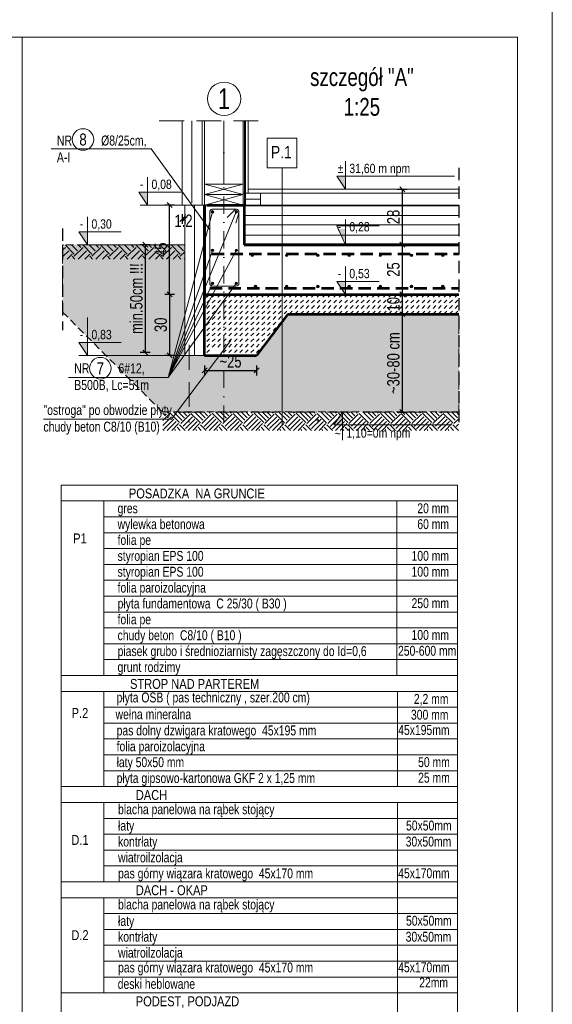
# Model space of a CAD drawing. Header units: inches. Extents: x 53031 to 98566, y -51777 to -15616.
# Tile 39 of 45: x 56878 to 57416, y -18798 to -17805. Entities that reach past the tile are written whole.
import ezdxf
from ezdxf.enums import TextEntityAlignment as Align

# ---------------------------------------------------------------- set-up
doc = ezdxf.new("R2010")
doc.units = ezdxf.units.IN
doc.header["$MEASUREMENT"] = 0
for name, pattern in [('DASHDOT', [1, 0.5, -0.25, 0, -0.25]), ('DASHED', [0.75, 0.5, -0.25]), ('HIDDEN', [0.375, 0.25, -0.125])]:
    doc.linetypes.add(name, pattern=pattern)
doc.layers.get('0').update_dxf_attribs({"lineweight": 0})
doc.layers.get('Defpoints').update_dxf_attribs({"lineweight": 0})
for name, color, linetype, lineweight in [('A--tabelka rysunku', 7, 'Continuous', 0), ('A--tabelka-opisy scian', 7, 'Continuous', 0), ('p--przekrój-drew', 3, 'Continuous', 20)]:
    doc.layers.add(name, color=color, linetype=linetype, lineweight=lineweight)
doc.styles.add('1-50', font='arial.ttf', dxfattribs={"width": 0.75, "height": 12.5})
doc.styles.add('1. Simplex', font='arial.ttf', dxfattribs={"width": 0.75})
doc.styles.add('Arial', font='arial.ttf', dxfattribs={"width": 0.75})
doc.styles.get("Standard").update_dxf_attribs({"font": 'arial.ttf', "width": 0.75})
doc.styles.add('STYL-1', font='arial.ttf', dxfattribs={"width": 0.75})
doc.linetypes.add('BATTING', pattern='A,0.0001,-0.1,[134,ltypeshp.shx,S=0.1,R=0,X=-0.1,Y=0],-0.2,[134,ltypeshp.shx,S=0.1,R=180,X=0.1,Y=0],-0.1', length=0.4001)
doc.linetypes.add('LINIA17', pattern='A,1e-05,[146,RODZLIN.shx,S=0.03819,R=0,X=0,Y=-0.13482],-1.52796', length=1.52797)
doc.dimstyles.new('1-50', dxfattribs={"dimtxt": 12.5, "dimasz": 5, "dimexe": 5, "dimexo": 5, "dimgap": 0.09, "dimtad": 0, "dimdsep": 46, "dimtxsty": '1-50', "dimblk": 'OBLIQUE', "dimcen": 0.09, "dimadec": 0, "dimazin": 0, "dimtfac": 1, "dimtdec": 4, "dimtix": 1, "dimtmove": 2, "dimatfit": 3, "dimldrblk": 'OBLIQUE', "dimfxl": 5, "dimfxlon": 1, "dimtvp": 0.7, "dimtolj": 1, "dimtzin": 0, "dimarcsym": 0})

# ---------------------------------------------------------------- blocks, each defined once
blk = doc.blocks.new('_OBLIQUE')
at = {"color": 0, "linetype": 'ByBlock', "lineweight": -2}
for p, q in [((-0.5, -0.5), (0.5, 0.5)), ((0, 0), (0, 0))]:
    blk.add_line(p, q, dxfattribs=at)
blk = doc.blocks.new('*D1880')
at = {"color": 0, "lineweight": -2}
for p, q in [((57010.17, -18031.82), (57000.17, -18031.82)), ((57005.17, -18031.82), (57005.17, -18140.52)), ((57010.17, -18140.52), (57000.17, -18140.52))]:
    blk.add_line(p, q, dxfattribs=at)
at = {"layer": 'Defpoints', "color": 0}
for p in [(57044.96, -18031.82), (57005.17, -18140.52), (57044.96, -18140.52)]:
    blk.add_point(p, dxfattribs=at)
at = {"color": 0, "lineweight": -2, "xscale": 5, "yscale": 5, "zscale": 5}
for p, rotation in [((57005.17, -18031.82), 90), ((57005.17, -18140.52), 270)]:
    blk.add_blockref('_OBLIQUE', p, dxfattribs=dict(at, rotation=rotation))
at = {"color": 0, "linetype": 'Continuous', "ltscale": 8, "insert": (56996.24, -18086.17), "char_height": 12.5, "attachment_point": 5, "rotation": 90, "style": '1-50'}
blk.add_mtext('\\A1;min.50cm !!!', dxfattribs=at)
blk = doc.blocks.new('*D1881')
at = {"color": 0, "lineweight": -2}
for p, q in [((57259.47, -18031.83), (57269.47, -18031.83)), ((57264.47, -18031.83), (57264.47, -18081.83)), ((57259.47, -18081.83), (57269.47, -18081.83))]:
    blk.add_line(p, q, dxfattribs=at)
at = {"layer": 'Defpoints', "color": 0}
for p in [(57192, -18031.83), (57192, -18081.83), (57264.47, -18081.83)]:
    blk.add_point(p, dxfattribs=at)
at = {"color": 0, "lineweight": -2, "xscale": 5, "yscale": 5, "zscale": 5}
for p, rotation in [((57264.47, -18031.83), 90), ((57264.47, -18081.83), 270)]:
    blk.add_blockref('_OBLIQUE', p, dxfattribs=dict(at, rotation=rotation))
at = {"color": 0, "linetype": 'Continuous', "ltscale": 8, "insert": (57255.54, -18056.83), "char_height": 12.5, "attachment_point": 5, "rotation": 90, "style": '1-50'}
blk.add_mtext('\\A1;25', dxfattribs=at)
blk = doc.blocks.new('*D1882')
at = {"color": 0, "lineweight": -2}
for p, q in [((57259.47, -18081.83), (57269.47, -18081.83)), ((57264.47, -18081.83), (57264.47, -18101.83)), ((57259.47, -18101.83), (57269.47, -18101.83))]:
    blk.add_line(p, q, dxfattribs=at)
at = {"layer": 'Defpoints', "color": 0}
for p in [(57192, -18081.83), (57192, -18101.83), (57264.47, -18101.83)]:
    blk.add_point(p, dxfattribs=at)
at = {"color": 0, "lineweight": -2, "xscale": 5, "yscale": 5, "zscale": 5}
for p, rotation in [((57264.47, -18081.83), 90), ((57264.47, -18101.83), 270)]:
    blk.add_blockref('_OBLIQUE', p, dxfattribs=dict(at, rotation=rotation))
at = {"color": 0, "linetype": 'Continuous', "ltscale": 8, "insert": (57255.54, -18091.83), "char_height": 12.5, "attachment_point": 5, "rotation": 90, "style": '1-50'}
blk.add_mtext('\\A1;10', dxfattribs=at)
blk = doc.blocks.new('*D1883')
at = {"color": 0, "lineweight": -2}
for p, q in [((57034.76, -18081.83), (57024.76, -18081.83)), ((57029.76, -18081.83), (57029.76, -18143.33)), ((57034.76, -18143.33), (57024.76, -18143.33))]:
    blk.add_line(p, q, dxfattribs=at)
at = {"layer": 'Defpoints', "color": 0}
for p in [(57070.38, -18081.83), (57029.76, -18143.33), (57070.38, -18143.33)]:
    blk.add_point(p, dxfattribs=at)
at = {"color": 0, "lineweight": -2, "xscale": 5, "yscale": 5, "zscale": 5}
for p, rotation in [((57029.76, -18081.83), 90), ((57029.76, -18143.33), 270)]:
    blk.add_blockref('_OBLIQUE', p, dxfattribs=dict(at, rotation=rotation))
at = {"color": 0, "linetype": 'Continuous', "ltscale": 8, "insert": (57020.83, -18112.58), "char_height": 12.5, "attachment_point": 5, "rotation": 90, "style": '1-50'}
blk.add_mtext('\\A1;30', dxfattribs=at)
blk = doc.blocks.new('*D1884')
at = {"color": 0, "lineweight": -2}
for p, q in [((57034.76, -17991.83), (57024.76, -17991.83)), ((57029.76, -18081.83), (57029.76, -17991.83)), ((57034.76, -18081.83), (57024.76, -18081.83))]:
    blk.add_line(p, q, dxfattribs=at)
at = {"layer": 'Defpoints', "color": 0}
for p in [(57029.76, -17991.83), (57070.38, -17991.83), (57070.38, -18081.83)]:
    blk.add_point(p, dxfattribs=at)
at = {"color": 0, "lineweight": -2, "xscale": 5, "yscale": 5, "zscale": 5}
for p, rotation in [((57029.76, -17991.83), 90), ((57029.76, -18081.83), 270)]:
    blk.add_blockref('_OBLIQUE', p, dxfattribs=dict(at, rotation=rotation))
at = {"color": 0, "linetype": 'Continuous', "ltscale": 8, "insert": (57020.86, -18036.83), "char_height": 12.5, "attachment_point": 5, "rotation": 90, "style": '1-50'}
blk.add_mtext('\\A1;45', dxfattribs=at)
blk = doc.blocks.new('*D1885')
at = {"color": 0, "lineweight": -2}
for p, q in [((57259.47, -18101.83), (57269.47, -18101.83)), ((57264.47, -18101.83), (57264.47, -18200.53)), ((57259.47, -18200.53), (57269.47, -18200.53))]:
    blk.add_line(p, q, dxfattribs=at)
at = {"layer": 'Defpoints', "color": 0}
for p in [(57192, -18101.83), (57192, -18200.53), (57264.47, -18200.53)]:
    blk.add_point(p, dxfattribs=at)
at = {"color": 0, "lineweight": -2, "xscale": 5, "yscale": 5, "zscale": 5}
for p, rotation in [((57264.47, -18101.83), 90), ((57264.47, -18200.53), 270)]:
    blk.add_blockref('_OBLIQUE', p, dxfattribs=dict(at, rotation=rotation))
at = {"color": 0, "linetype": 'Continuous', "ltscale": 8, "insert": (57255.54, -18151.18), "char_height": 12.5, "attachment_point": 5, "rotation": 90, "style": '1-50'}
blk.add_mtext('\\A1;~30-80 cm', dxfattribs=at)
blk = doc.blocks.new('*D1886')
at = {"color": 0, "lineweight": -2}
for p, q in [((57259.47, -17975.83), (57269.47, -17975.83)), ((57264.47, -17975.83), (57264.47, -18031.83)), ((57259.47, -18031.83), (57269.47, -18031.83))]:
    blk.add_line(p, q, dxfattribs=at)
at = {"layer": 'Defpoints', "color": 0}
for p in [(57192, -17975.83), (57192, -18031.83), (57264.47, -18031.83)]:
    blk.add_point(p, dxfattribs=at)
at = {"color": 0, "lineweight": -2, "xscale": 5, "yscale": 5, "zscale": 5}
for p, rotation in [((57264.47, -17975.83), 90), ((57264.47, -18031.83), 270)]:
    blk.add_blockref('_OBLIQUE', p, dxfattribs=dict(at, rotation=rotation))
at = {"color": 0, "linetype": 'Continuous', "ltscale": 8, "insert": (57255.54, -18003.83), "char_height": 12.5, "attachment_point": 5, "rotation": 90, "style": '1-50'}
blk.add_mtext('\\A1;28', dxfattribs=at)
blk = doc.blocks.new('*D1887')
at = {"color": 0, "lineweight": -2}
for p, q in [((57064.95, -18153.51), (57064.95, -18163.51)), ((57117.45, -18153.51), (57117.45, -18163.51)), ((57064.95, -18158.51), (57117.45, -18158.51))]:
    blk.add_line(p, q, dxfattribs=at)
at = {"layer": 'Defpoints', "color": 0}
for p in [(57064.95, -18143.33), (57117.45, -18143.33), (57117.45, -18158.51)]:
    blk.add_point(p, dxfattribs=at)
at = {"color": 0, "lineweight": -2, "xscale": 5, "yscale": 5, "zscale": 5, "rotation": 180}
blk.add_blockref('_OBLIQUE', (57064.95, -18158.51), dxfattribs=at)
at = {"color": 0, "lineweight": -2, "xscale": 5, "yscale": 5, "zscale": 5}
blk.add_blockref('_OBLIQUE', (57117.45, -18158.51), dxfattribs=at)
at = {"color": 0, "linetype": 'Continuous', "ltscale": 8, "insert": (57091.2, -18149.57), "char_height": 12.5, "attachment_point": 5, "style": '1-50'}
blk.add_mtext('\\A1;~25', dxfattribs=at)
blk = doc.blocks.new('*D1888')
at = {"color": 0, "lineweight": -2}
for p, q in [((57042.55, -18000.87), (57042.55, -18010.87)), ((57042.55, -18005.87), (57044.95, -18005.87)), ((57044.95, -18000.87), (57044.95, -18010.87))]:
    blk.add_line(p, q, dxfattribs=at)
at = {"layer": 'Defpoints', "color": 0}
for p in [(57042.55, -17991.83), (57044.95, -17991.83), (57044.95, -18005.87)]:
    blk.add_point(p, dxfattribs=at)
at = {"color": 0, "lineweight": -2, "xscale": 5, "yscale": 5, "zscale": 5}
blk.add_blockref('_OBLIQUE', (57042.55, -18005.87), dxfattribs=at)
at = {"color": 0, "lineweight": -2, "xscale": 5, "yscale": 5, "zscale": 5, "rotation": 180}
blk.add_blockref('_OBLIQUE', (57044.95, -18005.87), dxfattribs=at)
at = {"color": 0, "linetype": 'Continuous', "ltscale": 8, "insert": (57043.75, -18007.63), "char_height": 12.5, "attachment_point": 5, "style": '1-50'}
blk.add_mtext('\\A1;1.2', dxfattribs=at)

msp = doc.modelspace()

# ---------------------------------------------------------------- hatches: boundary and pattern name
for points in [[(57207.138, -17975.835), (57198.395, -17962.828), (57207.138, -17962.828)], [(57007.472, -17991.835), (56998.729, -17978.828), (57007.472, -17978.828)], [(57207.138, -18029.056), (57198.395, -18016.05), (57207.138, -18016.05)], [(56946.897, -18031.835), (56938.153, -18018.828), (56946.897, -18018.828)], [(57111.849, -18042.493, -1), (57114.369, -18042.493, -1)], [(57146.574, -18042.493, -1), (57149.094, -18042.493, -1)], [(57178.074, -18042.493, -1), (57180.594, -18042.493, -1)], [(57209.574, -18042.493, -1), (57212.094, -18042.493, -1)], [(57241.074, -18042.493, -1), (57243.594, -18042.493, -1)], [(57272.574, -18042.493, -1), (57275.094, -18042.493, -1)], [(57304.074, -18042.493, -1), (57306.594, -18042.493, -1)], [(57115.074, -18073.95, 1), (57117.594, -18073.95, 1)], [(57146.574, -18073.95, 1), (57149.094, -18073.95, 1)], [(57178.074, -18073.95, 1), (57180.594, -18073.95, 1)], [(57207.138, -18081.556), (57198.395, -18068.55), (57207.138, -18068.55)], [(57209.574, -18073.95, 1), (57212.094, -18073.95, 1)], [(57241.074, -18073.95, 1), (57243.594, -18073.95, 1)], [(57272.574, -18073.95, 1), (57275.094, -18073.95, 1)], [(57304.074, -18073.95, 1), (57306.594, -18073.95, 1)], [(56947.083, -18143.213), (56938.34, -18130.207), (56947.083, -18130.207)], [(57204.138, -18200.535), (57195.395, -18213.541), (57204.138, -18213.541)]]:
    msp.add_hatch(color=256).paths.add_polyline_path(points)
at = {"lineweight": 0}
h = msp.add_hatch(color=256, dxfattribs=at)
edge = h.paths.add_edge_path()
edge.add_arc((57072.945, -17998.723), 1.26, 0, 360)
h = msp.add_hatch(color=256, dxfattribs=at)
edge = h.paths.add_edge_path()
edge.add_arc((57096.969, -17998.685), 1.26, 0, 360)
at = {"linetype": 'Continuous', "ltscale": 12, "transparency": 33554687}
h = msp.add_hatch(dxfattribs=at)
h.set_pattern_fill('02-TYNK ZAPRAWA', color=251, scale=10, style=0)
h.set_pattern_definition([(10, (-18103.985, 19797.002), (-0.285407, 30.412473), [0, -10]), (12, (-18100.985, 19792.002), (-3.302908, 29.968163), [0, -10]), (357, (-18107.985, 19790.002), (6.563226, 29.697206), [0, -15]), (278, (-18106.985, 19791.5), (41.559146, -8.296829), [0, -5]), (23, (-18107.985, 19790.502), (6.688163, 35.429768), [0, -8]), (58, (-18109.985, 19788), (37.630472, -5.826453), [0, -6]), (79, (-18109.985, 19794), (-36.947797, 14.312941), [0, -9]), (40, (-18103.985, 19797), (-28.309158, 41.51616), [0, -10]), (92, (-18100.985, 19792), (-40.080332, 1.602193), [0, -10]), (317, (-18107.985, 19790), (51.396654, 47.78477), [0, -15]), (348, (-18106.985, 19791.502), (19.931417, 26.433664), [0, -5]), (63, (-18107.985, 19790.502), (-16.759379, 30.985855), [0, -9]), (6, (-18109.985, 19788.0016), (15.49273498, -3.90194348), [0, -6]), (138, (-18109.985, 19794), (-37.989413, -31.730182), [0, -43]), (82, (-18103.985, 19797.002), (-29.012177, 9.126533), [1, -10]), (348, (-18100.985, 19792.002), (9.171794, 28.720693), [1, -10]), (37, (-18107.985, 19790.002), (-14.061273, 26.96814), [1, -15]), (258, (-18106.985, 19791.5), (36.21514, -22.010534), [1, -5]), (103, (-18107.985, 19790.502), (-33.730123, 12.73887), [1, -8]), (341, (-18109.985, 19788), (2.787893, -37.976672), [1, -6]), (9, (-18109.985, 19794), (0.812874, 39.614887), [1, -9]), (268, (-18103.985, 19797), (49.795044, -6.74193), [1, -10]), (298, (-18100.985, 19792), (36.726318, 16.13002), [1, -10]), (143, (-18107.985, 19790), (-46.12023, -52.89541), [1, -15]), (112, (-18106.985, 19791.502), (-33.060008, 1.742376), [1, -5]), (307, (-18107.985, 19790.502), (35.19673, 1.479925), [1, -9]), (126, (-18109.985, 19788.0016), (-4.3671853, 15.3680738), [1, -6]), (38, (-18109.985, 19794), (-24.651337, 42.922157), [1, -43]), (82, (-18103.885, 19797.002), (-29.012177, 9.126533), [1, -10]), (348, (-18100.885, 19792.002), (9.171794, 28.720693), [1, -10]), (37, (-18107.885, 19790.002), (-14.061273, 26.96814), [1, -15]), (258, (-18106.885, 19791.5), (36.21514, -22.010534), [1, -5]), (103, (-18107.885, 19790.502), (-33.730123, 12.73887), [1, -8]), (341, (-18110.085, 19788), (2.787893, -37.976672), [1, -6]), (9, (-18110.085, 19794), (0.812874, 39.614887), [1, -9]), (268, (-18103.885, 19797), (49.795044, -6.74193), [1, -10]), (298, (-18100.885, 19792), (36.726318, 16.13002), [1, -10]), (143, (-18107.885, 19790), (-46.12023, -52.89541), [1, -15]), (112, (-18106.885, 19791.502), (-33.060008, 1.742376), [1, -5]), (307, (-18107.885, 19790.502), (35.19673, 1.479925), [1, -9]), (126, (-18110.085, 19788.0016), (-4.3671853, 15.3680738), [1, -6]), (38, (-18110.085, 19794), (-24.651337, 42.922157), [1, -43])])
h.paths.add_polyline_path([(57117.454, -18143.335), (57044.968, -18143.335), (57045.09, -18031.824), (56921.666, -18031.824), (56921.666, -18099.678), (57022.279, -18200.335), (57321.706, -18200.335), (57321.706, -18101.835), (57148.954, -18101.835)])
at = {"linetype": 'Continuous', "lineweight": 5}
h = msp.add_hatch(dxfattribs=at)
h.set_pattern_fill('EARTH', color=256, scale=50.4, angle=45)
h.set_pattern_definition([(45, (17114.53, -4810.616), (0, 17.819091), [12.6, -12.6]), (45, (17111.189, -4807.275), (0, 17.819091), [12.6, -12.6]), (45, (17107.848, -4803.934), (0, 17.819091), [12.6, -12.6]), (135, (17107.848, -4801.706), (-17.819091, 1e-15), [12.6, -12.6]), (135, (17111.189, -4798.365), (-17.819091, 1e-15), [12.6, -12.6]), (135, (17114.53, -4795.024), (-17.819091, 1e-15), [12.6, -12.6])])
h.paths.add_polyline_path([(57045.09, -18031.824), (56922.457, -18031.824), (56922.457, -18046.211), (57045.09, -18046.211)])
at = {"lineweight": 0}
h = msp.add_hatch(color=256, dxfattribs=at)
edge = h.paths.add_edge_path()
edge.add_arc((57072.945, -18037.522), 1.26, 0, 360)
h = msp.add_hatch(color=256, dxfattribs=at)
edge = h.paths.add_edge_path()
edge.add_arc((57096.966, -18037.485), 1.26, 0, 360)
h = msp.add_hatch(color=256, dxfattribs=at)
edge = h.paths.add_edge_path()
edge.add_arc((57072.944, -18070.768), 1.26, 0, 360)
h = msp.add_hatch(color=256, dxfattribs=at)
edge = h.paths.add_edge_path()
edge.add_arc((57096.968, -18070.768), 1.26, 0, 360)
at = {"linetype": 'Continuous', "lineweight": 5}
h = msp.add_hatch(dxfattribs=at)
h.set_pattern_fill('DASH', color=256, scale=31.5, angle=45)
h.set_pattern_definition([(45, (-45615.291, 13376.9924), (0, 5.5684659), [3.9375, -3.9375])])
h.paths.add_polyline_path([(57083.854, -18080.835), (57064.954, -18080.835), (57064.954, -18143.335), (57083.854, -18133.335)])
h.paths.add_polyline_path([(57321.706, -18080.835), (57083.854, -18080.835), (57083.854, -18143.335), (57117.454, -18143.335), (57148.954, -18101.835), (57321.706, -18101.835)])
at = {"linetype": 'Continuous', "ltscale": 12, "transparency": 33554687}
h = msp.add_hatch(dxfattribs=at)
h.set_pattern_fill('EARTH2', color=251, scale=30, angle=45, style=0)
h.set_pattern_definition([(225, (-18107.985, 19811.366), (-7e-15, -42.426407), [13.5, -16.5]), (225, (-18098.44, 19801.82), (-7e-15, -42.426407), [13.5, -16.5]), (225, (-18100.773, 19804.154), (-7e-15, -42.426407), [13.8, -16.2]), (225, (-18103.106, 19806.487), (-7e-15, -42.426407), [13.8, -16.2]), (225, (-18105.44, 19808.82), (-7e-15, -42.426407), [13.8, -16.2]), (225, (-18105.44, 19830.034), (-7e-15, -42.426407), [13.5, -16.5]), (225, (-18103.106, 19827.7), (-7e-15, -42.426407), [13.5, -16.5]), (225, (-18100.773, 19825.367), (-7e-15, -42.426407), [13.5, -16.5]), (225, (-18098.44, 19823.034), (-7e-15, -42.426407), [13.5, -16.5]), (225, (-18107.985, 19832.58), (-7e-15, -42.426407), [13.5, -16.5]), (315, (-18128.35, 19812.215), (42.426407, -1e-14), [13.5, -16.5]), (315, (-18118.592, 19821.973), (42.426407, -1e-14), [13.5, -16.5]), (315, (-18121.137, 19819.427), (42.426407, -1e-14), [13.5, -16.5]), (315, (-18123.47, 19817.094), (42.426407, -1e-14), [13.5, -16.5]), (315, (-18125.804, 19814.76), (42.426407, -1e-14), [13.5, -16.5]), (315, (-18104.59, 19814.76), (42.426407, -1e-14), [13.8, -16.2]), (315, (-18102.258, 19817.094), (42.426407, -1e-14), [13.8, -16.2]), (315, (-18099.924, 19819.427), (42.426407, -1e-14), [13.8, -16.2]), (315, (-18097.378, 19821.973), (42.426407, -1e-14), [13.5, -16.5]), (315, (-18106.924, 19812.427), (42.426407, -1e-14), [13.5, -16.5])])
h.paths.add_polyline_path([(57022.968, -18200.335), (57321.309, -18200.335), (57321.309, -18218.95), (57022.968, -18218.95)])

# ---------------------------------------------------------------- linework, layer by layer
at = {"color": 9, "linetype": 'DASHED', "lineweight": 5, "ltscale": 50}
for p, q in [((57019.244, -17906.761), (57130.785, -17906.761)), ((57049.379, -18132.835), (57049.379, -18211.035)), ((57038.879, -18200.535), (57321.706, -18200.535))]:
    msp.add_line(p, q, dxfattribs=at)
at = {"ltscale": 35}
for p, q in [((57042.554, -17991.835), (57042.554, -17906.761)), ((57062.554, -17991.835), (57062.554, -17906.761)), ((57064.954, -17991.835), (57064.954, -17906.761)), ((57103.954, -17991.835), (57103.954, -17906.761)), ((57106.354, -17991.635), (57106.354, -17906.761)), ((57108.854, -17979.835), (57108.854, -17906.761)), ((57103.954, -17970.835), (57064.954, -17981.335)), ((57064.954, -17970.835), (57103.954, -17981.335)), ((57108.854, -17975.835), (57321.706, -17975.835)), ((57103.954, -17981.335), (57064.954, -17991.835)), ((57064.954, -17981.335), (57103.954, -17991.835)), ((57103.954, -17979.835), (57321.706, -17979.835)), ((57070.379, -17991.835), (57042.554, -17991.835)), ((57044.954, -17991.835), (57044.968, -18143.335)), ((57104.954, -17991.835), (57321.706, -17991.835)), ((57104.954, -18011.835), (57321.706, -18011.835)), ((57043.954, -18143.335), (57064.954, -18143.335)), ((57049.379, -18143.335), (57070.379, -18143.335))]:
    msp.add_line(p, q, dxfattribs=at)
at = {"linetype": 'BATTING', "lineweight": 0, "ltscale": 20}
for p, q in [((57052.21, -17989.525), (57052.21, -17906.761)), ((57054.954, -17991.835), (57054.954, -18143.335)), ((57104.954, -18002.263), (57321.706, -18002.435)), ((57104.954, -18022.029), (57321.706, -18022.201))]:
    msp.add_line(p, q, dxfattribs=at)
at = {"linetype": 'DASHDOT', "ltscale": 35}
msp.add_line((57084.454, -18211.27), (57084.454, -17906.761), dxfattribs=at)
at = {"linetype": 'BATTING', "lineweight": 0, "ltscale": 40}
msp.add_line((57084.454, -17970.835), (57084.454, -17906.761), dxfattribs=at)
at = {"linetype": 'Continuous', "ltscale": 12}
for p, q in [((57158.216, -17942.512), (57158.216, -17924.225)), ((57063.998, -17991.835), (56999.855, -17991.835)), ((57064.954, -18143.335), (56964.954, -18143.335))]:
    msp.add_line(p, q, dxfattribs=at)
at = {"linetype": 'Continuous'}
msp.add_line((57143.216, -18213.22), (57143.216, -17954.225), dxfattribs=at)
at = {"linetype": 'HIDDEN', "lineweight": 30, "ltscale": 50}
for p, q in [((57321.706, -17954.292), (57321.706, -18211.035)), ((56921.666, -18015.501), (56921.666, -18118.015))]:
    msp.add_line(p, q, dxfattribs=at)
at = {"linetype": 'BATTING', "lineweight": 0, "ltscale": 14}
msp.add_line((57121.354, -17985.835), (57106.354, -17985.835), dxfattribs=at)
at = {"color": 5, "lineweight": 53, "ltscale": 35}
for p, q in [((57064.954, -17991.835), (57064.954, -18081.835)), ((57067.154, -17991.835), (57104.954, -17991.835)), ((57104.954, -17991.835), (57104.954, -18031.835)), ((57104.954, -18031.835), (57321.706, -18031.835)), ((57064.954, -18081.835), (57321.706, -18081.835)), ((57064.954, -18143.335), (57064.954, -18081.835)), ((57148.954, -18101.835), (57117.454, -18143.335)), ((57148.954, -18101.835), (57321.706, -18101.835)), ((57064.954, -18143.335), (57117.454, -18143.335))]:
    msp.add_line(p, q, dxfattribs=at)
at = {"linetype": 'Continuous', "lineweight": 5}
for p, q in [((57045.09, -18031.824), (56939.146, -18031.824)), ((56938.153, -18143.335), (57025.609, -18143.335))]:
    msp.add_line(p, q, dxfattribs=at)
at = {"color": 2, "linetype": 'DASHED', "lineweight": 53, "ltscale": 25}
for p, q in [((57072.354, -18040.935), (57321.706, -18040.935)), ((57070.379, -18075.535), (57321.706, -18075.535))]:
    msp.add_line(p, q, dxfattribs=at)
at = {"linetype": 'Continuous', "lineweight": 5}
msp.add_lwpolyline([(57128.216, -17954.225), (57158.216, -17954.225), (57158.216, -17924.225), (57128.216, -17924.225)], close=True, dxfattribs=at)
at = {"color": 6}
for points in [[(57070.254, -18016.726), (57011.203, -17935.159), (56910.068, -17935.159)], [(57096.966, -17998.723), (57028.413, -18165.761), (56927.568, -18165.761)], [(57072.942, -17998.723), (57028.413, -18165.761), (56927.568, -18165.761)], [(57096.966, -18037.485), (57028.413, -18165.761), (56927.568, -18165.761)], [(57072.942, -18037.485), (57028.413, -18165.761), (56927.568, -18165.761)], [(57096.966, -18070.747), (57028.413, -18165.761), (56927.568, -18165.761)], [(57072.942, -18070.747), (57028.413, -18165.761), (56927.568, -18165.761)], [(57091.63, -18128.268), (57031.638, -18207.761), (56902.411, -18207.761)]]:
    msp.add_lwpolyline(points, dxfattribs=at)
for points in [[(57207.138, -17947.674), (57207.138, -17975.835), (57198.395, -17962.828), (57317.272, -17962.828)], [(57007.472, -17963.674), (57007.472, -17991.835), (56998.729, -17978.828), (57041.392, -17978.828)], [(56946.897, -18003.674), (56946.897, -18031.835), (56938.153, -18018.828), (56980.817, -18018.828)], [(57207.138, -18006.474), (57207.138, -18031.835), (57198.395, -18012.828), (57241.059, -18012.828)], [(57207.138, -18053.674), (57207.138, -18081.835), (57198.395, -18068.828), (57241.059, -18068.828)], [(56946.897, -18105.174), (56946.897, -18143.335), (56938.153, -18130.328), (56980.817, -18130.328)], [(57204.138, -18228.695), (57204.138, -18200.535), (57195.395, -18213.541), (57314.272, -18213.541)]]:
    msp.add_lwpolyline(points)
at = {"ltscale": 35}
for points in [[(57064.954, -17981.335), (57103.954, -17981.335), (57103.954, -17970.835), (57064.954, -17970.835)], [(57064.954, -17991.835), (57103.954, -17991.835), (57103.954, -17981.335), (57064.954, -17981.335)]]:
    msp.add_lwpolyline(points, close=True, dxfattribs=at)
at = {"linetype": 'Continuous', "ltscale": 12}
msp.add_lwpolyline([(57106.354, -17991.835), (57121.354, -17991.835), (57121.354, -17979.835), (57106.354, -17979.835)], close=True, dxfattribs=at)
msp.add_lwpolyline([(57087.855, -18004.331), (57095.065, -17996.822, -0.6681786), (57099.654, -17998.723), (57099.654, -18070.747, -0.4142136), (57096.966, -18073.435), (57072.942, -18073.435, -0.4142136), (57070.254, -18070.747), (57070.254, -17998.723, -0.3541184), (57072.383, -17996.093), (57096.407, -17996.093, -0.5718797), (57099.536, -17999.511), (57096.607, -18010.233)], format="xyb")
at = {"linetype": 'HIDDEN', "ltscale": 30}
msp.add_lwpolyline([(57117.454, -18143.335), (57044.968, -18143.335), (57045.09, -18031.824), (56921.666, -18031.824), (56921.666, -18099.678), (57022.279, -18200.335), (57321.706, -18200.335), (57321.706, -18101.835), (57148.954, -18101.835)], close=True, dxfattribs=at)
at = {"flags": 128}
for points in [[(57111.849, -18042.493, -1), (57114.369, -18042.493, -1)], [(57146.574, -18042.493, -1), (57149.094, -18042.493, -1)], [(57178.074, -18042.493, -1), (57180.594, -18042.493, -1)], [(57209.574, -18042.493, -1), (57212.094, -18042.493, -1)], [(57241.074, -18042.493, -1), (57243.594, -18042.493, -1)], [(57272.574, -18042.493, -1), (57275.094, -18042.493, -1)], [(57304.074, -18042.493, -1), (57306.594, -18042.493, -1)], [(57115.074, -18073.976, 1), (57117.594, -18073.976, 1)], [(57146.574, -18073.976, 1), (57149.094, -18073.976, 1)], [(57178.074, -18073.976, 1), (57180.594, -18073.976, 1)], [(57209.574, -18073.976, 1), (57212.094, -18073.976, 1)], [(57241.074, -18073.976, 1), (57243.594, -18073.976, 1)], [(57272.574, -18073.976, 1), (57275.094, -18073.976, 1)], [(57304.074, -18073.976, 1), (57306.594, -18073.976, 1)]]:
    msp.add_lwpolyline(points, format="xyb", close=True, dxfattribs=at)
at = {"color": 4, "linetype": 'Continuous', "ltscale": 35}
msp.add_circle((57084.626, -17884.584), 16.8, dxfattribs=at)
at = {"color": 6}
for centre, radius in [((56942.338, -17925.715), 10.886), ((56959.838, -18156.318), 10.886), ((57179.314, -18208.945), 0.823)]:
    msp.add_circle(centre, radius, dxfattribs=at)
for centre in [(57072.942, -17998.723), (57096.966, -17998.723), (57072.942, -18037.485), (57096.966, -18037.485), (57113.109, -18042.493), (57147.834, -18042.493), (57179.334, -18042.493), (57210.834, -18042.493), (57242.334, -18042.493), (57273.834, -18042.493), (57305.334, -18042.493), (57072.942, -18070.747), (57096.966, -18070.747), (57116.334, -18073.976), (57147.834, -18073.976), (57179.334, -18073.976), (57210.834, -18073.976), (57242.334, -18073.976), (57273.834, -18073.976), (57305.334, -18073.976)]:
    msp.add_circle(centre, 1.26)
at = {"layer": 'A--tabelka rysunku', "linetype": 'Continuous'}
msp.add_line((56880.894, -18937.433), (56880.894, -17822.433), dxfattribs=at)
at = {"layer": 'A--tabelka rysunku', "lineweight": 5}
for points in [[(55315.894, -19272.433), (57415.894, -19272.433), (57415.894, -17787.433), (55315.894, -17787.433)], [(55440.894, -19237.433), (57380.894, -19237.433), (57380.894, -17822.433), (55440.894, -17822.433)], [(55440.894, -19237.433), (57380.894, -19237.433), (57380.894, -17822.433), (55440.894, -17822.433)], [(55440.894, -19237.433), (57380.894, -19237.433), (57380.894, -17822.433), (55440.894, -17822.433)], [(55440.894, -19237.433), (57380.894, -19237.433), (57380.894, -17822.433), (55440.894, -17822.433)]]:
    msp.add_lwpolyline(points, close=True, dxfattribs=at)
at = {"layer": 'A--tabelka-opisy scian', "lineweight": 5}
for p, q in [((56920.325, -18482.133), (56920.325, -18274.133)), ((57320.325, -18274.133), (56920.325, -18274.133)), ((57320.325, -18898.133), (57320.325, -18274.133)), ((57320.325, -18290.133), (56920.325, -18290.133)), ((56963.195, -18466.133), (56963.195, -18290.133)), ((57259.079, -18466.133), (57259.079, -18290.133)), ((57320.325, -18306.133), (56963.195, -18306.133)), ((57320.325, -18322.133), (56963.195, -18322.133)), ((57320.325, -18338.133), (56963.195, -18338.133)), ((57320.325, -18338.133), (56963.195, -18338.133)), ((57320.325, -18354.133), (56963.195, -18354.133)), ((57320.325, -18354.133), (56963.195, -18354.133)), ((57320.325, -18370.133), (56963.195, -18370.133)), ((57320.325, -18386.133), (56963.195, -18386.133)), ((57320.325, -18402.133), (56963.195, -18402.133)), ((57320.325, -18418.133), (56963.195, -18418.133)), ((57320.325, -18434.133), (56963.195, -18434.133)), ((57320.325, -18450.133), (56963.195, -18450.133)), ((57320.325, -18466.133), (56920.325, -18466.133)), ((57320.325, -18466.133), (56920.325, -18466.133)), ((57320.325, -18466.133), (56920.325, -18466.133)), ((57320.325, -18466.133), (56920.325, -18466.133)), ((56920.325, -18658.133), (56920.325, -18466.133)), ((57320.325, -18482.133), (56920.325, -18482.133)), ((57320.325, -18482.133), (56920.325, -18482.133)), ((57320.325, -18482.133), (56920.325, -18482.133)), ((57320.325, -18482.133), (56963.195, -18482.133)), ((56963.195, -18578.133), (56963.195, -18482.133)), ((57259.565, -18578.133), (57259.565, -18482.133)), ((57320.325, -18498.133), (56963.195, -18498.133)), ((57320.325, -18514.133), (56963.195, -18514.133)), ((57320.325, -18514.133), (56963.195, -18514.133)), ((57320.325, -18530.133), (56963.195, -18530.133)), ((57320.325, -18546.133), (56963.195, -18546.133)), ((57320.325, -18562.133), (56963.195, -18562.133)), ((57320.325, -18578.133), (56920.325, -18578.133)), ((57320.325, -18578.133), (56920.325, -18578.133)), ((57320.325, -18594.133), (56920.325, -18594.133)), ((56963.195, -18674.133), (56963.195, -18594.133)), ((57259.565, -18674.133), (57259.565, -18594.133)), ((57320.325, -18610.133), (56963.195, -18610.133)), ((57320.325, -18626.133), (56963.195, -18626.133)), ((57320.325, -18642.133), (56963.195, -18642.133)), ((56920.325, -18898.133), (56920.325, -18658.133)), ((57320.325, -18658.133), (56963.195, -18658.133)), ((57320.325, -18674.133), (56920.325, -18674.133)), ((57320.325, -18674.133), (56920.325, -18674.133)), ((57259.565, -18898.133), (57259.565, -18674.133)), ((57320.325, -18690.133), (56920.325, -18690.133)), ((56963.195, -18786.133), (56963.195, -18690.133)), ((57320.325, -18706.133), (56963.195, -18706.133)), ((57320.325, -18722.133), (56963.195, -18722.133)), ((57320.325, -18738.133), (56963.195, -18738.133)), ((57320.325, -18754.133), (56963.195, -18754.133)), ((57320.325, -18770.133), (56963.195, -18770.133)), ((57320.325, -18786.133), (56920.325, -18786.133))]:
    msp.add_line(p, q, dxfattribs=at)
at = {"layer": 'p--przekrój-drew', "color": 7, "linetype": 'LINIA17', "lineweight": 0, "ltscale": 5}
for p, q in [((57105.189, -17906.761), (57105.189, -17991.835)), ((57063.998, -17991.835), (57063.998, -18143.335)), ((57104.418, -17992.655), (57321.706, -17992.655)), ((57105.887, -17991.635), (57105.887, -18030.965)), ((57104.972, -18030.965), (57321.706, -18030.965))]:
    msp.add_line(p, q, dxfattribs=at)
msp.add_lwpolyline([(57105.887, -17991.835), (57063.348, -17991.835)], dxfattribs=at)

# ---------------------------------------------------------------- texts
at = {"color": 7, "style": '1. Simplex', "width": 0.8}
for s, p in [('8', (56942.338, -17925.75)), ('7', (56959.838, -18156.352))]:
    msp.add_text(s, height=12.096, dxfattribs=at).set_placement(p, align=Align.MIDDLE_CENTER)
at = {"linetype": 'Continuous', "lineweight": 5, "width": 0.8}
msp.add_text('P.1', height=12.5, dxfattribs=at).set_placement((57142.525, -17932.215), align=Align.TOP_CENTER)
at = {"color": 7, "width": 0.8}
for s, style, p in [('±', '1. Simplex', (57199.35, -17959.41)), ('31,60 m npm', 'STYL-1', (57211.101, -17959.581)), ('0,08', 'STYL-1', (57011.434, -17975.581)), ('-', '1. Simplex', (56999.683, -17975.41)), ('0,30', 'STYL-1', (56950.859, -18015.581)), ('-', '1. Simplex', (56939.108, -18015.41)), ('-', '1. Simplex', (57199.35, -18018.21)), ('0,28', 'STYL-1', (57211.101, -18018.381)), ('0,53', 'STYL-1', (57211.101, -18065.581)), ('-', '1. Simplex', (57199.35, -18065.41)), ('-', '1. Simplex', (56939.108, -18126.91)), ('0,83', 'STYL-1', (56950.859, -18127.081)), ('~', '1. Simplex', (57196.35, -18226.815)), ('1,10=0m npm', 'STYL-1', (57208.101, -18226.31))]:
    msp.add_text(s, height=9.408, dxfattribs=dict(at, style=style)).set_placement(p)
at = {"color": 7, "lineweight": 0, "insert": (57223.752, -17877.904), "char_height": 18, "width": 272.41711, "attachment_point": 5, "style": 'Arial'}
msp.add_mtext('szczegół "A"\\P1:25', dxfattribs=at)
at = {"color": 7, "linetype": 'Continuous', "ltscale": 35, "insert": (57084.626, -17884.584), "char_height": 21, "width": 53.38738, "attachment_point": 5}
msp.add_mtext('1', dxfattribs=at)
at = {"char_height": 10.08, "attachment_point": 4, "style": 'STYL-1'}
for s, insert, width in [('NR          %%C8/25cm,\\PA-I', (56915.999, -17935.159), 209.76192), ('NR          6#12,\\PB500B, Lc=51m', (56933.499, -18165.761), 209.76192), ('\\A1;"ostroga" po obwodzie płyty\\Pchudy beton C8/10 (B10)', (56902.411, -18208.347), 218.502)]:
    msp.add_mtext(s, dxfattribs=dict(at, insert=insert, width=width))
at = {"layer": 'A--tabelka-opisy scian', "lineweight": 5, "width": 0.8}
for s, p in [('POSADZKA  NA GRUNCIE', (56988.624, -18277.584)), ('STROP NAD PARTEREM', (56989.789, -18469.584)), ('DACH', (56995.613, -18581.584)), ('DACH - OKAP', (56995.613, -18677.584)), ('PODEST, PODJAZD', (56995.613, -18789.584))]:
    msp.add_text(s, height=10, dxfattribs=at).set_placement(p, align=Align.TOP_LEFT)
for s, p in [('P1', (56939.247, -18322.899)), ('P.2', (56939.247, -18498.899)), ('D.1', (56939.247, -18626.899)), ('D.2', (56939.247, -18722.899))]:
    msp.add_text(s, height=10, dxfattribs=at).set_placement(p, align=Align.TOP_CENTER)
at = {"layer": 'A--tabelka-opisy scian', "lineweight": 5, "char_height": 10, "attachment_point": 1, "style": '1-50'}
for s, insert, width in [('\\pxql;gres', (56977.229, -18292.519), 128.62533), ('\\pxqr;20 mm', (57250.559, -18292.519), 61.12961), ('\\pxql;wylewka betonowa', (56977.229, -18308.519), 128.62533), ('\\pxqr;60 mm', (57250.559, -18308.519), 61.12961), ('\\pxql;folia pe', (56977.229, -18324.519), 128.62533), ('\\pxql;styropian EPS 100', (56977.229, -18340.519), 128.62533), ('\\pxqr;100 mm', (57250.559, -18340.462), 61.12961), ('\\pxql;styropian EPS 100', (56977.229, -18356.519), 128.62533), ('\\pxqr;100 mm', (57250.559, -18356.462), 61.12961), ('\\pxql;folia paroizolacyjna', (56977.229, -18372.519), 128.62533), ('\\pxql;płyta fundamentowa  C 25/30 ( B30 )', (56977.229, -18388.519), 204.86015), ('\\pxqr;250 mm', (57250.559, -18388.21), 61.12961), ('\\pxql;folia pe', (56977.229, -18404.519), 128.62533), ('\\pxql;chudy beton  C8/10 ( B10 )', (56977.229, -18420.519), 128.62533), ('\\pxqr;100 mm', (57250.559, -18420.21), 61.12961), ('\\pxql;piasek grubo i średnioziarnisty zagęszczony do Id=0,6', (56977.229, -18436.519), 267.70382), ('\\pxqr;250-600 mm', (57257.873, -18436.21), 61.12961), ('\\pxql;grunt rodzimy', (56977.229, -18452.519), 128.62533), ('\\pxql;płyta OSB ( pas techniczny , szer.200 cm)', (56976.185, -18483.257), 222.54079), ('\\pxqr;2,2 mm', (57249.965, -18484.699), 61.12961), ('\\pxql;\\P\\pxql;wełna mineralna \\P\\pxql;', (56975.178, -18483.483), 139.90302), ('\\pxqr;300 mm', (57249.965, -18500.683), 61.12961), ('\\pxql;pas dolny dzwigara kratowego  45x195 mm\\P\\pxql;\\P\\pxql;', (56976.258, -18516.519), 249.53542), ('\\pxqr;45x195mm', (57251.044, -18516.035), 61.12961), ('\\pxql;folia paroizolacyjna', (56976.258, -18532.519), 103.16379), ('\\pxql;łaty 50x50 mm', (56976.258, -18548.519), 103.16379), ('\\pxqr;50 mm', (57251.345, -18548.458), 61.12961), ('\\pxql;płyta gipsowo-kartonowa GKF 2 x 1,25 mm', (56976.258, -18564.519), 203.57247), ('\\pxqr;25 mm', (57251.345, -18564.096), 61.12961), ('\\pxql;blacha panelowa na rąbek stojący', (56977.714, -18595.953), 172.76301), ('\\pxql;łaty', (56977.714, -18612.519), 128.62533), ('\\pxqr;50x50mm', (57253.145, -18612.368), 61.12961), ('\\pxql;kontrłaty', (56977.714, -18628.519), 139.90302), ('\\pxqr;30x50mm', (57252.794, -18628.519), 61.12961), ('\\pxql;wiatroilzolacja', (56977.714, -18644.519), 103.16379), ('\\pxql;pas górny wiązara kratowego  45x170 mm ', (56977.714, -18660.656), 214.13328), ('\\pxqr;45x170mm', (57251.044, -18660.462), 61.12961), ('\\pxql;blacha panelowa na rąbek stojący', (56977.714, -18691.953), 172.76301), ('\\pxql;łaty', (56977.714, -18708.519), 128.62533), ('\\pxqr;50x50mm', (57253.145, -18708.368), 61.12961), ('\\pxql;kontrłaty', (56977.714, -18724.519), 139.90302), ('\\pxqr;30x50mm', (57252.794, -18724.519), 61.12961), ('\\pxql;wiatroilzolacja', (56977.714, -18740.519), 103.16379), ('\\pxql;pas górny wiązara kratowego  45x170 mm ', (56977.714, -18755.487), 214.13328), ('\\pxqr;45x170mm', (57251.044, -18755.293), 61.12961), ('\\pxql;deski heblowane\\P\\pxql;\\P\\pxql;', (56977.357, -18772.014), 139.90302), ('\\pxqr;22mm', (57249.58, -18770.65), 61.12961)]:
    msp.add_mtext(s, dxfattribs=dict(at, insert=insert, width=width))

# ---------------------------------------------------------------- dimensions: what is measured, and where the dimension line sits
for base, p1, p2, text, override, picture, middle in [((57264.472, -18031.835), (57191.999, -17975.835), (57191.999, -18031.835), '28', {"dimtxt": 12.5}, '*D1886', (57255.538, -18003.835)), ((57029.76, -17991.835), (57070.379, -18081.835), (57070.379, -17991.835), '45', {"dimtxt": 12.5, "dimtxsty": '1-50'}, '*D1884', (57020.861, -18036.835)), ((57005.171, -18140.524), (57044.959, -18031.824), (57044.959, -18140.524), 'min.50cm !!!', {"dimtxt": 12.5}, '*D1880', (56996.237, -18086.174)), ((57264.472, -18081.835), (57191.999, -18031.835), (57191.999, -18081.835), '25', {"dimtxt": 12.5}, '*D1881', (57255.538, -18056.835)), ((57029.76, -18143.335), (57070.379, -18081.835), (57070.379, -18143.335), '30', {"dimtxt": 12.5, "dimtxsty": '1-50'}, '*D1883', (57020.826, -18112.585)), ((57264.472, -18101.835), (57191.999, -18081.835), (57191.999, -18101.835), '10', {"dimtxt": 12.5}, '*D1882', (57255.538, -18091.835)), ((57264.472, -18200.535), (57191.999, -18101.835), (57191.999, -18200.535), '~30-80 cm', {"dimtxt": 12.5}, '*D1885', (57255.538, -18151.185))]:
    dim = msp.add_linear_dim(base=base, p1=p1, p2=p2, angle=90, text=text, dimstyle='1-50', override=override)
    dim.commit()
    dim.dimension.update_dxf_attribs({"geometry": picture, "text_midpoint": middle})
dim = msp.add_linear_dim(base=(57044.954, -18005.873), p1=(57042.554, -17991.835), p2=(57044.954, -17991.834), text='1.2', dimstyle='1-50', override={"dimtxt": 12.5})
dim.commit()
dim.dimension.update_dxf_attribs({"geometry": '*D1888', "text_midpoint": (57043.754, -18007.633), "dimtype": 160})
dim = msp.add_linear_dim(base=(57117.454, -18158.505), p1=(57064.954, -18143.335), p2=(57117.454, -18143.335), text='~25', dimstyle='1-50', override={"dimtxt": 12.5})
dim.commit()
dim.dimension.update_dxf_attribs({"geometry": '*D1887', "text_midpoint": (57091.204, -18149.571)})

doc.saveas('drawing.dxf')
